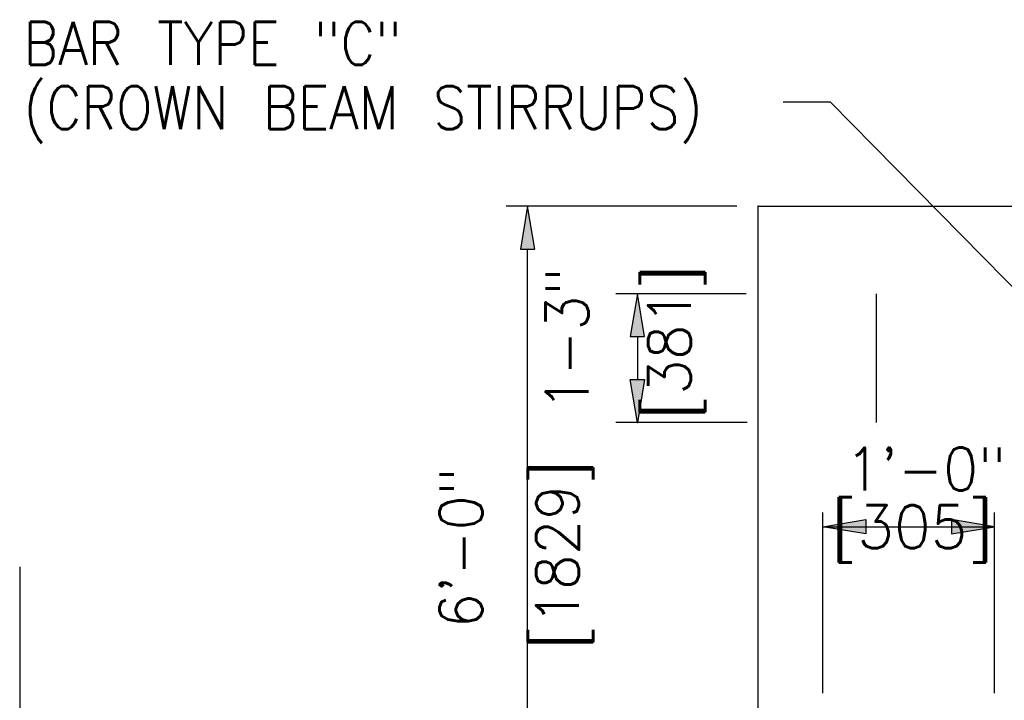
# Model space of a CAD drawing. Extents: x -23 to 2859, y -15 to 3983.
# Tile 35 of 50: x 81 to 109, y 194 to 214. Entities that reach past the tile are written whole.
import ezdxf
from ezdxf.enums import TextEntityAlignment as Align

# ---------------------------------------------------------------- set-up
doc = ezdxf.new("R2010")
doc.units = 0
doc.header["$LTSCALE"] = 25.4
doc.header["$MEASUREMENT"] = 0
doc.layers.get('0').update_dxf_attribs({"linetype": 'CONTINUOUS'})
for name, color, linetype in [('BDR-TEXT', 1, 'CONTINUOUS'), ('COL_NUM', 7, 'CONTINUOUS'), ('FORM', 1, 'CONTINUOUS'), ('LABELS', 7, 'CONTINUOUS'), ('LEV_PAD', 7, 'CONTINUOUS'), ('PAN_RS', 7, 'CONTINUOUS'), ('PAN_TS', 7, 'CONTINUOUS'), ('RS_LABELS', 7, 'CONTINUOUS')]:
    doc.layers.add(name, color=color, linetype=linetype)
doc.styles.add('TXT_SHX', font='txt.shx')

# ---------------------------------------------------------------- blocks, each defined once
blk = doc.blocks.new('SO3_PN')
at = {"linetype": 'CONTINUOUS'}
for points in [[(131.341, 197.78), (132.007, 197.78), (131.674, 199.78)], [(136.464, 193.7), (137.13, 193.7), (136.797, 195.7)], [(136.464, 191.699), (137.13, 191.699), (136.797, 189.699)]]:
    blk.add_hatch(color=7, dxfattribs=at).paths.add_polyline_path(points)
at = {"color": 7, "linetype": 'CONTINUOUS'}
for p, q in [((141.431, 199.78), (130.674, 199.78)), ((131.674, 163.78), (131.674, 197.78)), ((141.868, 195.7), (135.797, 195.7)), ((136.797, 193.7), (136.797, 191.699)), ((141.917, 189.699), (135.797, 189.699))]:
    blk.add_line(p, q, dxfattribs=at)
for points in [[(131.341, 197.78), (132.007, 197.78), (131.674, 199.78)], [(136.464, 193.7), (137.13, 193.7), (136.797, 195.7)], [(136.464, 191.699), (137.13, 191.699), (136.797, 189.699)]]:
    blk.add_lwpolyline(points, close=True, dxfattribs=at)
at = {"layer": 'COL_NUM', "color": 7, "linetype": 'CONTINUOUS'}
blk.add_line((147.932, 195.7), (147.932, 189.699), dxfattribs=at)
at = {"layer": 'COL_NUM', "color": 7, "linetype": 'CONTINUOUS', "const_width": 0.00035}
for points in [[(147.797, 195.7, 1), (148.067, 195.7, 1)], [(147.797, 189.699, 1), (148.067, 189.699, 1)]]:
    blk.add_lwpolyline(points, format="xyb", close=True, dxfattribs=at)
at = {"layer": 'LABELS', "color": 253, "linetype": 'CONTINUOUS'}
blk.add_line((143.597, 204.643), (145.781, 204.643), dxfattribs=at)
at = {"layer": 'LEV_PAD', "color": 1, "linetype": 'CONTINUOUS'}
blk.add_line((142.431, 120.074), (142.431, 199.78), dxfattribs=at)
at = {"layer": 'LEV_PAD', "color": 7, "linetype": 'CONTINUOUS'}
blk.add_line((142.431, 199.78), (172.181, 199.78), dxfattribs=at)
at = {"layer": 'PAN_RS', "color": 7, "linetype": 'CONTINUOUS'}
blk.add_line((157.681, 192.564), (145.781, 204.643), dxfattribs=at)
at = {"layer": 'PAN_TS', "color": 24, "linetype": 'CONTINUOUS'}
for p in [(131.674, 199.78), (142.431, 199.78), (136.797, 189.699)]:
    blk.add_point(p, dxfattribs=at)
at = {"color": 5, "linetype": 'CONTINUOUS', "style": 'TXT_SHX', "width": 0.95}
for s, p in [('1-3"', (134.513, 193.582)), ('6\'-0" ', (129.569, 184.702))]:
    blk.add_text(s, height=2, rotation=90, dxfattribs=at).set_placement(p, align=Align.CENTER)
at = {"layer": 'LABELS', "color": 253, "linetype": 'CONTINUOUS', "style": 'TXT_SHX', "width": 0.9}
for s, p in [('BAR TYPE "C"', (108.164, 206.367)), ('(CROWN BEAM STIRRUPS)', (108.164, 203.376))]:
    blk.add_text(s, height=2, dxfattribs=at).set_placement(p)
at = {"layer": 'RS_LABELS', "color": 5, "linetype": 'CONTINUOUS', "style": 'TXT_SHX', "width": 0.95}
for s, p in [('[381]', (139.295, 193.44)), ('[1829]', (134.068, 183.532))]:
    blk.add_text(s, height=2, rotation=90, dxfattribs=at).set_placement(p, align=Align.CENTER)
blk = doc.blocks.new('SO3_P0')
at = {"linetype": 'CONTINUOUS'}
for points in [[(131.341, 197.78), (132.007, 197.78), (131.674, 199.78)], [(136.464, 193.7), (137.13, 193.7), (136.797, 195.7)], [(136.464, 191.699), (137.13, 191.699), (136.797, 189.699)]]:
    blk.add_hatch(color=7, dxfattribs=at).paths.add_polyline_path(points)
at = {"color": 7, "linetype": 'CONTINUOUS'}
for p, q in [((141.431, 199.78), (130.674, 199.78)), ((131.674, 163.78), (131.674, 197.78)), ((141.868, 195.7), (135.797, 195.7)), ((136.797, 193.7), (136.797, 191.699)), ((141.917, 189.699), (135.797, 189.699))]:
    blk.add_line(p, q, dxfattribs=at)
for points in [[(131.341, 197.78), (132.007, 197.78), (131.674, 199.78)], [(136.464, 193.7), (137.13, 193.7), (136.797, 195.7)], [(136.464, 191.699), (137.13, 191.699), (136.797, 189.699)]]:
    blk.add_lwpolyline(points, close=True, dxfattribs=at)
at = {"layer": 'COL_NUM', "color": 7, "linetype": 'CONTINUOUS'}
blk.add_line((147.932, 195.7), (147.932, 189.699), dxfattribs=at)
at = {"layer": 'COL_NUM', "color": 7, "linetype": 'CONTINUOUS', "const_width": 0.00035}
for points in [[(147.797, 195.7, 1), (148.067, 195.7, 1)], [(147.797, 189.699, 1), (148.067, 189.699, 1)]]:
    blk.add_lwpolyline(points, format="xyb", close=True, dxfattribs=at)
at = {"layer": 'LABELS', "color": 253, "linetype": 'CONTINUOUS'}
blk.add_line((143.597, 204.643), (145.781, 204.643), dxfattribs=at)
at = {"layer": 'LEV_PAD', "color": 1, "linetype": 'CONTINUOUS'}
blk.add_line((142.431, 120.074), (142.431, 199.78), dxfattribs=at)
at = {"layer": 'LEV_PAD', "color": 7, "linetype": 'CONTINUOUS'}
blk.add_line((142.431, 199.78), (172.181, 199.78), dxfattribs=at)
at = {"layer": 'PAN_RS', "color": 7, "linetype": 'CONTINUOUS'}
blk.add_line((157.681, 192.564), (145.781, 204.643), dxfattribs=at)
at = {"layer": 'PAN_TS', "color": 24, "linetype": 'CONTINUOUS'}
for p in [(131.674, 199.78), (142.431, 199.78), (136.797, 189.699)]:
    blk.add_point(p, dxfattribs=at)
at = {"color": 5, "linetype": 'CONTINUOUS', "style": 'TXT_SHX', "width": 0.95}
for s, p in [('1-3"', (134.513, 193.582)), ('6\'-0" ', (129.569, 184.702))]:
    blk.add_text(s, height=2, rotation=90, dxfattribs=at).set_placement(p, align=Align.CENTER)
at = {"layer": 'LABELS', "color": 253, "linetype": 'CONTINUOUS', "style": 'TXT_SHX', "width": 0.9}
for s, p in [('BAR TYPE "C"', (108.164, 206.367)), ('(CROWN BEAM STIRRUPS)', (108.164, 203.376))]:
    blk.add_text(s, height=2, dxfattribs=at).set_placement(p)
at = {"layer": 'RS_LABELS', "color": 5, "linetype": 'CONTINUOUS', "style": 'TXT_SHX', "width": 0.95}
for s, p in [('[381]', (139.295, 193.44)), ('[1829]', (134.068, 183.532))]:
    blk.add_text(s, height=2, rotation=90, dxfattribs=at).set_placement(p, align=Align.CENTER)

msp = doc.modelspace()

# ---------------------------------------------------------------- hatches: boundary and pattern name
at = {"layer": 'BDR-TEXT', "linetype": 'CONTINUOUS'}
for points in [[(105.357, 199.646), (105.357, 199.229), (104.107, 199.437)], [(107.856, 199.646), (107.856, 199.229), (109.106, 199.437)]]:
    msp.add_hatch(color=7, dxfattribs=at).paths.add_polyline_path(points)

# ---------------------------------------------------------------- linework, layer by layer
at = {"layer": 'BDR-TEXT', "color": 7, "linetype": 'CONTINUOUS'}
for p, q in [((104.107, 194.589), (104.107, 199.854)), ((104.107, 194.589), (104.107, 199.854)), ((109.106, 194.589), (109.106, 199.854)), ((104.107, 199.437), (109.106, 199.437))]:
    msp.add_line(p, q, dxfattribs=at)
for points in [[(105.357, 199.646), (105.357, 199.229), (104.107, 199.437)], [(107.856, 199.646), (107.856, 199.229), (109.106, 199.437)]]:
    msp.add_lwpolyline(points, close=True, dxfattribs=at)
at = {"layer": 'FORM', "color": 7, "linetype": 'CONTINUOUS'}
msp.add_line((80.696, 198.27), (80.696, 124.465), dxfattribs=at)

# ---------------------------------------------------------------- block references
at = {"layer": 'FORM', "linetype": 'CONTINUOUS', "xscale": 0.625, "yscale": 0.625, "zscale": 0.625}
for name in ['SO3_PN', 'SO3_P0']:
    msp.add_blockref(name, (13.204, 83.913), dxfattribs=at)

# ---------------------------------------------------------------- texts
at = {"layer": 'BDR-TEXT', "color": 5, "linetype": 'CONTINUOUS', "style": 'TXT_SHX', "width": 0.95}
msp.add_text('1\'-0" ', height=1.2498, dxfattribs=at).set_placement((107.637, 200.492), align=Align.CENTER)
at = {"layer": 'BDR-TEXT', "color": 5, "linetype": 'CONTINUOUS', "style": 'TXT_SHX'}
msp.add_text('[305]', height=1.2498, dxfattribs=at).set_placement((106.716, 198.811), align=Align.CENTER)

doc.saveas('drawing.dxf')
